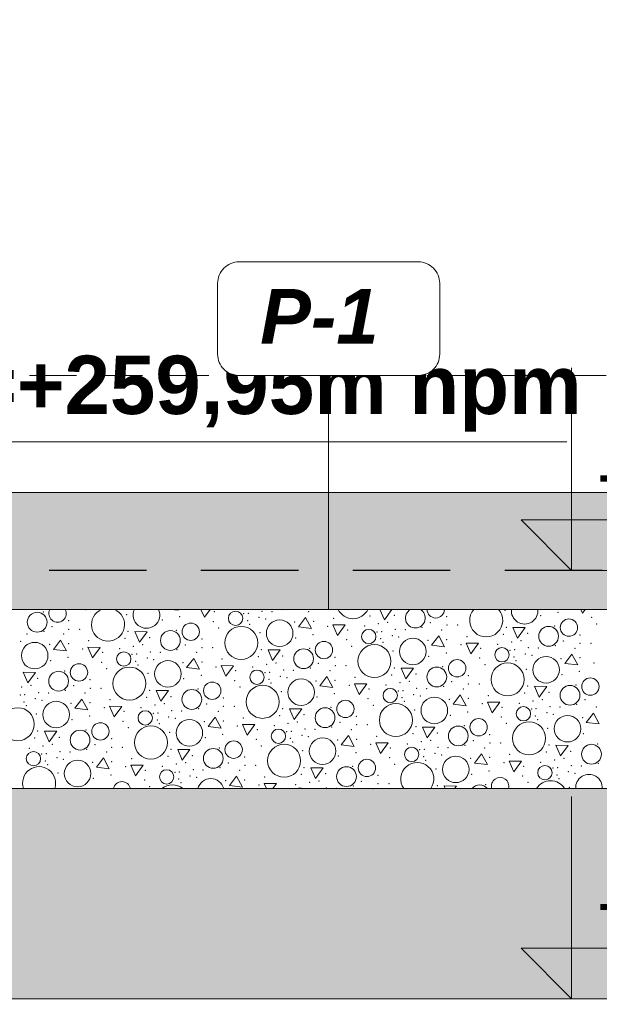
# Model space of a CAD drawing. Header units: millimetres. Extents: x -12989 to 402831, y -50461 to 30884.
# Tile 19 of 175: x 364101 to 365589, y -47274 to -44747. Entities that reach past the tile are written whole.
import ezdxf

# ---------------------------------------------------------------- set-up
doc = ezdxf.new("R2010")
doc.units = ezdxf.units.MM
doc.header["$MEASUREMENT"] = 0
for name, pattern in [('Krawędzie ukryte', [170, 120, -50]), ('Przerywana długa', [390, 250, -140]), ('Wipeout_Contour', [1000, 0, -1000])]:
    doc.linetypes.add(name, pattern=pattern)
for name, color, linetype, lineweight in [('0_Nr_pióra__1', 7, 'Continuous', 13), ('A__STROPY_Nr_pióra__27', 7, 'Continuous', 25), ('A__STROPY_Nr_pióra__49', 7, 'Continuous', 15), ('A__STROPY_Nr_pióra__69', 7, 'Continuous', 13), ('A_OZN_ODNOSNIKI_Nr_pióra__6', 7, 'Continuous', 13), ('A_OZN_ODNOSNIKI_Nr_pióra__85', 7, 'Continuous', 13), ('A_WYM_Nr_pióra__1', 7, 'Continuous', 13), ('A_WYM_Nr_pióra__45', 7, 'Continuous', 15), ('A_WYM_Nr_pióra__85', 7, 'Continuous', 13), ('Nowe_A_WYM_Nr_pióra__1', 7, 'Continuous', 13), ('Nowe_A_WYM_Nr_pióra__45', 7, 'Continuous', 15), ('Nowe_A_WYM_Nr_pióra__85', 7, 'Continuous', 13)]:
    doc.layers.add(name, color=color, linetype=linetype, lineweight=lineweight)
for name, color, linetype in [('A__STROPY', 7, 'Continuous'), ('A_OZN_ODNOSNIKI', 7, 'Continuous'), ('A_WYM', 7, 'Continuous'), ('Nowe_04-ŚCIANY DZIAŁOWE', 7, 'Continuous'), ('Nowe_A_WYM', 7, 'Continuous')]:
    doc.layers.add(name, color=color, linetype=linetype)
for name, color, linetype, lineweight, true_color in [('A__STROPY_Nr_pióra__170', 7, 'Continuous', 5, 0x6a6a6a), ('A__STROPY_Nr_pióra__173', 7, 'Continuous', 5, 0x6a6a6a), ('A__STROPY_Nr_pióra__178', 7, 'Continuous', 5, 0x6a6a6a)]:
    doc.layers.add(name, color=color, linetype=linetype, lineweight=lineweight, true_color=true_color)
doc.styles.add('STYL_AUTOMATYCZNY_4', font='arial.ttf')
doc.styles.add('STYL_AUTOMATYCZNY_5', font='arial.ttf')
doc.styles.add('STYL_AUTOMATYCZNY_6', font='arial.ttf')
doc.dimstyles.new('STYL_AUTOMATYCZNY__1', dxfattribs={"dimtxt": 139.999998, "dimasz": 57, "dimexe": 0.18, "dimexo": 0.0625, "dimgap": 0, "dimtad": 1, "dimtih": 1, "dimtoh": 1, "dimdec": 0, "dimlfac": 0.1, "dimzin": 0, "dimdsep": 46, "dimtxsty": 'STYL_AUTOMATYCZNY_4', "dimblk": 'ARROWHEAD_6', "dimblk1": 'ARROWHEAD_6', "dimblk2": 'ARROWHEAD_6', "dimcen": 0.09, "dimse1": 1, "dimse2": 1, "dimclrd": 7, "dimclre": 7, "dimclrt": 7, "dimadec": 0, "dimazin": 0, "dimtfac": 1, "dimtdec": 4, "dimtmove": 0, "dimatfit": 3, "dimfxl": 0, "dimtolj": 1, "dimtzin": 0, "dimarcsym": 0})

# ---------------------------------------------------------------- blocks, each defined once
blk = doc.blocks.new('ElemPrzekroju_18_1', base_point=(362576.7, -45960.6))
at = {"color": 254, "linetype": 'Wipeout_Contour', "lineweight": 0, "ltscale": 7349630.424440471}
blk.add_wipeout([(363490.2, -42960.6), (363490.2, -45960.6), (366242.5, -45960.6), (366242.5, -42960.6), (365846.2, -42960.6), (365846.2, -42955.6), (365843.2, -42955.6), (365843.2, -42960.6), (365243.2, -42960.6), (365243.2, -42955.6), (365240.2, -42955.6), (365240.2, -42960.6), (364640.2, -42960.6), (364640.2, -42955.6), (364637.2, -42955.6), (364637.2, -42960.6), (364037.2, -42960.6), (364037.2, -42955.6), (364034.2, -42955.6), (364034.2, -42960.6)], dxfattribs=at).dxf.layer = 'Nowe_04-ŚCIANY DZIAŁOWE'
blk = doc.blocks.new('*X191', base_point=(362576.7, -45960.6))
at = {"layer": 'A__STROPY_Nr_pióra__178', "color": 251, "linetype": 'Continuous', "lineweight": 5, "true_color": 0x6a6a6a}
for p, q in [((364489.4, -46260.6), (364508.2, -46262.8)), ((364508.2, -46262.8), (364506.9, -46260.6)), ((364566.6, -46260.6), (364575.5, -46281)), ((364575.5, -46281), (364590.3, -46260.6)), ((365025.9, -46260.6), (365037.6, -46287.4)), ((365037.6, -46287.4), (365057.1, -46260.6)), ((365542.2, -46260.6), (365546.4, -46270.3)), ((365546.4, -46270.3), (365553.4, -46260.6)), ((364835, -46281.9), (364816.9, -46305.7)), ((364850.1, -46309.7), (364835, -46281.9)), ((364396.8, -46317.6), (364408.7, -46345)), ((364428.4, -46317.9), (364396.8, -46317.6)), ((364408.7, -46345), (364428.4, -46317.9)), ((364816.9, -46305.7), (364850.1, -46309.7)), ((364905.5, -46300.4), (364917.5, -46327.9)), ((364937.2, -46300.7), (364905.5, -46300.4)), ((364917.5, -46327.9), (364937.2, -46300.7)), ((365367.7, -46306.8), (365379.6, -46334.3)), ((365399.3, -46307.1), (365367.7, -46306.8)), ((365379.6, -46334.3), (365399.3, -46307.1)), ((364206.1, -46339.5), (364187.9, -46363.3)), ((364221.2, -46367.2), (364206.1, -46339.5)), ((365177, -46328.8), (365158.8, -46352.6)), ((365192.1, -46356.5), (365177, -46328.8)), ((365247.5, -46347.3), (365259.5, -46374.7)), ((365279.1, -46347.6), (365247.5, -46347.3)), ((365259.5, -46374.7), (365279.1, -46347.6)), ((364187.9, -46363.3), (364221.2, -46367.2)), ((364276.6, -46358), (364288.6, -46385.4)), ((364308.2, -46358.3), (364276.6, -46358)), ((364288.6, -46385.4), (364308.2, -46358.3)), ((364738.8, -46364.4), (364750.7, -46391.9)), ((364770.4, -46364.7), (364738.8, -46364.4)), ((364750.7, -46391.9), (364770.4, -46364.7)), ((365158.8, -46352.6), (365192.1, -46356.5)), ((364548.1, -46386.3), (364529.9, -46410.2)), ((364563.2, -46414.1), (364548.1, -46386.3)), ((365519, -46375.6), (365500.8, -46399.4)), ((365500.8, -46399.4), (365534.1, -46403.4)), ((365534.1, -46403.4), (365519, -46375.6)), ((364109.9, -46422), (364121.8, -46449.4)), ((364141.5, -46422.3), (364109.9, -46422)), ((364121.8, -46449.4), (364141.5, -46422.3)), ((364529.9, -46410.2), (364563.2, -46414.1)), ((364618.6, -46404.9), (364630.6, -46432.3)), ((364650.2, -46405.2), (364618.6, -46404.9)), ((364630.6, -46432.3), (364650.2, -46405.2)), ((365080.7, -46411.3), (365092.7, -46438.7)), ((365112.4, -46411.6), (365080.7, -46411.3)), ((365092.7, -46438.7), (365112.4, -46411.6)), ((364890.1, -46433.2), (364871.9, -46457)), ((364905.2, -46461), (364890.1, -46433.2)), ((364451.8, -46468.8), (364463.8, -46496.3)), ((364483.5, -46469.2), (364451.8, -46468.8)), ((364463.8, -46496.3), (364483.5, -46469.2)), ((364871.9, -46457), (364905.2, -46461)), ((364960.6, -46451.7), (364972.5, -46479.2)), ((364992.2, -46452), (364960.6, -46451.7)), ((364972.5, -46479.2), (364992.2, -46452)), ((365422.7, -46458.1), (365434.7, -46485.6)), ((365454.4, -46458.4), (365422.7, -46458.1)), ((365434.7, -46485.6), (365454.4, -46458.4)), ((364261.1, -46490.8), (364243, -46514.6)), ((364276.3, -46518.5), (364261.1, -46490.8)), ((365232, -46480.1), (365213.9, -46503.9)), ((365247.2, -46507.8), (365232, -46480.1)), ((365302.6, -46498.6), (365314.5, -46526)), ((365334.2, -46498.9), (365302.6, -46498.6)), ((365314.5, -46526), (365334.2, -46498.9)), ((364243, -46514.6), (364276.3, -46518.5)), ((364331.7, -46509.3), (364343.6, -46536.7)), ((364363.3, -46509.6), (364331.7, -46509.3)), ((364343.6, -46536.7), (364363.3, -46509.6)), ((364793.8, -46515.7), (364805.8, -46543.1)), ((364825.5, -46516), (364793.8, -46515.7)), ((364805.8, -46543.1), (364825.5, -46516)), ((365213.9, -46503.9), (365247.2, -46507.8)), ((364603.1, -46537.6), (364585, -46561.4)), ((364618.3, -46565.4), (364603.1, -46537.6)), ((365574, -46526.9), (365555.9, -46550.7)), ((365555.9, -46550.7), (365589.2, -46554.7)), ((365589.2, -46554.7), (365574, -46526.9)), ((364164.9, -46573.3), (364176.9, -46600.7)), ((364196.5, -46573.6), (364164.9, -46573.3)), ((364176.9, -46600.7), (364196.5, -46573.6)), ((364585, -46561.4), (364618.3, -46565.4)), ((364673.7, -46556.2), (364685.6, -46583.6)), ((364705.3, -46556.5), (364673.7, -46556.2)), ((364685.6, -46583.6), (364705.3, -46556.5)), ((365135.8, -46562.6), (365147.8, -46590)), ((365167.4, -46562.9), (365135.8, -46562.6)), ((365147.8, -46590), (365167.4, -46562.9)), ((364945.1, -46584.5), (364927, -46608.3)), ((364960.3, -46612.2), (364945.1, -46584.5)), ((364506.9, -46620.1), (364518.8, -46647.6)), ((364538.5, -46620.4), (364506.9, -46620.1)), ((364518.8, -46647.6), (364538.5, -46620.4)), ((364927, -46608.3), (364960.3, -46612.2)), ((365015.7, -46603), (365027.6, -46630.5)), ((365047.3, -46603.3), (365015.7, -46603)), ((365027.6, -46630.5), (365047.3, -46603.3)), ((365477.8, -46609.4), (365489.7, -46636.9)), ((365509.4, -46609.7), (365477.8, -46609.4)), ((365489.7, -46636.9), (365509.4, -46609.7)), ((364316.2, -46642.1), (364298.1, -46665.9)), ((364331.4, -46669.8), (364316.2, -46642.1)), ((365287.1, -46631.4), (365269, -46655.2)), ((365302.3, -46659.1), (365287.1, -46631.4)), ((365357.6, -46649.9), (365369.6, -46677.3)), ((365389.3, -46650.2), (365357.6, -46649.9)), ((365369.6, -46677.3), (365389.3, -46650.2)), ((364298.1, -46665.9), (364331.4, -46669.8)), ((364386.8, -46660.6), (364398.7, -46688)), ((364418.4, -46660.9), (364386.8, -46660.6)), ((364398.7, -46688), (364418.4, -46660.9)), ((364848.9, -46667), (364860.8, -46694.4)), ((364880.5, -46667.3), (364848.9, -46667)), ((364860.8, -46694.4), (364880.5, -46667.3)), ((365269, -46655.2), (365302.3, -46659.1)), ((364658.2, -46688.9), (364640.1, -46712.7)), ((364673.4, -46716.7), (364658.2, -46688.9)), ((364640.1, -46712.7), (364673.4, -46716.7)), ((364728.7, -46707.4), (364734.5, -46720.6)), ((364760.4, -46707.8), (364728.7, -46707.4)), ((364751, -46720.6), (364760.4, -46707.8)), ((365190.9, -46713.9), (365193.8, -46720.6)), ((365222.5, -46714.2), (365190.9, -46713.9)), ((365217.8, -46720.6), (365222.5, -46714.2))]:
    blk.add_line(p, q, dxfattribs=at)
for centre, radius in [((364146.2, -46293.6), 25.4), ((364655.5, -46283.5), 18.4), ((364540.5, -46318.1), 22.3), ((364768.7, -46321.9), 34.1), ((365511.3, -46307.4), 22.3), ((364488.2, -46340.5), 25.4), ((364670, -46346.6), 42.4), ((364997.4, -46330.4), 18.4), ((365459.1, -46329.8), 25.4), ((364139.8, -46379.4), 34.1), ((364882.4, -46365), 22.3), ((365110.7, -46368.7), 34.1), ((364368.5, -46388), 18.4), ((364830.2, -46387.3), 25.4), ((365011.9, -46393.4), 42.4), ((365339.4, -46377.2), 18.4), ((364481.8, -46426.3), 34.1), ((365224.4, -46411.8), 22.3), ((365353.9, -46440.3), 42.4), ((365452.7, -46415.6), 34.1), ((364201.2, -46444.9), 25.4), ((364253.5, -46422.5), 22.3), ((364383, -46451), 42.4), ((364710.5, -46434.8), 18.4), ((365172.1, -46434.2), 25.4), ((364595.5, -46469.4), 22.3), ((364823.8, -46473.2), 34.1), ((365566.4, -46458.7), 22.3), ((364543.2, -46491.8), 25.4), ((364725, -46497.9), 42.4), ((365052.5, -46481.7), 18.4), ((365514.1, -46481.1), 25.4), ((364194.9, -46530.7), 34.1), ((364937.5, -46516.2), 22.3), ((365165.8, -46520), 34.1), ((364096.1, -46555.4), 42.4), ((364423.6, -46539.2), 18.4), ((364885.2, -46538.6), 25.4), ((365067, -46544.7), 42.4), ((365394.5, -46528.5), 18.4), ((364536.9, -46577.6), 34.1), ((365279.5, -46563.1), 22.3), ((365409, -46591.6), 42.4), ((365507.8, -46566.9), 34.1), ((364256.3, -46596.2), 25.4), ((364308.6, -46573.8), 22.3), ((364438.1, -46602.3), 42.4), ((364765.6, -46586.1), 18.4), ((365227.2, -46585.5), 25.4), ((364650.6, -46620.7), 22.3), ((364878.9, -46624.4), 34.1), ((364136.7, -46643.7), 18.4), ((364598.3, -46643.1), 25.4), ((364780.1, -46649.1), 42.4), ((365107.6, -46633), 18.4), ((365569.2, -46632.4), 25.4), ((364249.9, -46682), 34.1), ((364992.6, -46667.5), 22.3), ((365220.8, -46671.3), 34.1), ((364478.7, -46690.5), 18.4), ((364940.3, -46689.9), 25.4), ((365449.6, -46679.8), 18.4)]:
    blk.add_circle(centre, radius, dxfattribs=at)
for centre, radius, start, end in [((364198.5, -46271.2), 22.3, 151.4914, 28.5086), ((364328, -46299.7), 42.4, 112.873, 67.127), ((364426.7, -46275), 34.1, 155.0102, 24.9898), ((364775.1, -46236.1), 25.4, 254.6946, 285.3054), ((364956.9, -46242.1), 42.4, 205.7817, 334.2183), ((365117.1, -46282.9), 25.4, 118.64, 61.36), ((365169.4, -46260.5), 22.3, 180.1639, 359.8361), ((365298.9, -46289), 42.4, 138.0096, 41.9904), ((365397.6, -46264.3), 34.1, 173.7669, 6.2331), ((364151.2, -46706.7), 42.4, 340.9155, 199.0845), ((365122.1, -46696), 42.4, 324.597, 215.403), ((364363.7, -46725.1), 22.3, 11.6885, 168.3115), ((364591.9, -46728.9), 34.1, 14.0566, 165.9434), ((365334.6, -46714.4), 22.3, 343.8854, 196.1146), ((365464.1, -46742.9), 42.4, 31.6432, 148.3568), ((365562.8, -46718.2), 34.1, 355.9283, 184.0717), ((364493.2, -46753.6), 42.4, 50.9858, 129.0142), ((364820.7, -46737.4), 18.4, 65.9833, 114.0167), ((365282.3, -46736.8), 25.4, 39.5478, 140.4522)]:
    blk.add_arc(centre, radius, start, end, dxfattribs=at)
for p in [(364161.7, -46267.3), (364269.8, -46261.7), (364600.9, -46266.9), (364676.4, -46271.6), (364688.2, -46270.7), (364723.5, -46265.3), (364749.1, -46266.1), (364843, -46266.6), (365346.9, -46263.1), (365483.2, -46268.3), (364226.9, -46289.9), (364376, -46273.8), (364467.5, -46287.6), (364512.3, -46279), (364598.5, -46291.9), (364686.2, -46289.3), (364691.8, -46298.7), (364715.7, -46281.1), (364732.5, -46285), (364807.2, -46293.1), (364855.8, -46291.2), (364907.4, -46283.7), (365000.8, -46277.4), (365022.2, -46297.6), (365046.2, -46293.9), (365063.5, -46275.5), (365063.5, -46275.5), (365155.3, -46294.7), (365197.8, -46279.2), (365438.4, -46276.9), (365569.4, -46281.2), (365582.6, -46297.8), (364120.2, -46323.7), (364163.5, -46317.3), (364184.4, -46305.4), (364227.3, -46311.8), (364255.1, -46311.8), (364379.5, -46317.1), (364503.7, -46314.2), (364611.7, -46308.5), (364718, -46320.7), (364892.1, -46304.4), (364942.9, -46313.8), (364986.7, -46303.7), (365018.3, -46318.5), (365030.2, -46317.6), (365065.5, -46312.2), (365091.1, -46313), (365134.4, -46306.6), (365185, -46313.5), (365198.2, -46301.1), (365226, -46301.1), (365350.4, -46306.4), (365405.5, -46322.4), (365405.5, -46322.4), (365474.6, -46303.4), (364103.6, -46342.6), (364214.1, -46324.2), (364226.9, -46348.8), (364278.5, -46341.2), (364371.9, -46335), (364434.6, -46333.1), (364434.6, -46333.1), (364568.9, -46336.8), (364809.5, -46334.5), (364854.3, -46325.9), (364940.5, -46338.8), (365028.1, -46336.1), (365033.7, -46345.5), (365057.7, -46327.9), (365074.5, -46331.9), (365149.2, -46340), (365197.8, -46338.1), (365249.4, -46330.5), (365342.8, -46324.3), (365364.2, -46344.4), (365388.2, -46340.8), (365497.3, -46341.5), (365539.8, -46326.1), (365540.1, -46347.9), (365568, -46347.9), (364178.3, -46350.7), (364263.2, -46362), (364314, -46371.3), (364357.8, -46361.3), (364393.3, -46355.1), (364417.3, -46351.5), (364436.6, -46369.7), (364462.2, -46370.6), (364505.4, -46364.2), (364526.4, -46352.2), (364556, -46371.1), (364569.2, -46358.7), (364597.1, -46358.6), (364721.5, -46364), (364845.6, -46361), (364953.7, -46355.4), (365060, -46367.5), (365196.3, -46372.7), (365234.1, -46351.3), (365284.9, -46360.6), (365328.7, -46350.6), (365360.3, -46365.4), (365372.2, -46364.4), (365407.5, -46359), (365433.1, -46359.8), (365476.3, -46353.5), (365526.9, -46360.3), (364180.5, -46392.1), (364225.4, -46383.4), (364311.6, -46396.4), (364389.4, -46376.1), (364399.2, -46393.7), (364401.3, -46375.2), (364428.8, -46385.5), (364445.6, -46389.4), (364520.3, -46397.6), (364568.9, -46395.6), (364620.5, -46388.1), (364713.9, -46381.8), (364759.3, -46398.3), (364776.5, -46380), (364776.5, -46380), (364868.4, -46399.1), (364910.9, -46383.6), (365151.4, -46381.4), (365282.5, -46385.6), (365370.1, -46383), (365375.7, -46392.4), (365399.6, -46374.8), (365416.4, -46378.7), (365491.2, -46386.9), (365539.8, -46384.9), (365576.1, -46398.1), (364216.7, -46418.6), (364324.8, -46413), (364404.8, -46403.1), (364431.1, -46425.1), (364605.2, -46408.8), (364656, -46418.2), (364699.8, -46408.2), (364731.4, -46422.9), (364735.3, -46402), (364743.2, -46422), (364778.6, -46416.6), (364804.2, -46417.4), (364847.4, -46411), (364898, -46417.9), (364911.2, -46405.5), (364939.1, -46405.5), (365063.5, -46410.9), (365187.6, -46407.9), (365295.7, -46402.3), (365402, -46414.4), (365538.3, -46419.6), (364147.6, -46437.5), (364147.6, -46437.5), (364282, -46441.2), (364522.5, -46438.9), (364567.4, -46430.3), (364653.6, -46443.2), (364741.2, -46440.6), (364746.8, -46449.9), (364770.7, -46432.4), (364787.5, -46436.3), (364862.3, -46444.4), (364910.9, -46442.5), (364962.4, -46435), (365055.9, -46428.7), (365077.3, -46448.8), (365101.3, -46445.2), (365118.5, -46426.8), (365118.5, -46426.8), (365210.4, -46446), (365252.9, -46430.5), (365493.4, -46428.2), (364106.4, -46459.6), (364130.4, -46455.9), (364149.7, -46474.2), (364175.3, -46475), (364218.5, -46468.6), (364239.5, -46456.7), (364269.1, -46475.5), (364282.3, -46463.1), (364310.2, -46463.1), (364434.6, -46468.4), (364558.7, -46465.4), (364666.8, -46459.8), (364773.1, -46472), (364947.2, -46455.7), (364997.9, -46465), (365041.8, -46455), (365073.4, -46469.8), (365085.2, -46468.9), (365120.6, -46463.5), (365146.2, -46464.3), (365189.4, -46457.9), (365240, -46464.8), (365253.2, -46452.4), (365281.1, -46452.4), (365397.9, -46475.6), (365405.5, -46457.7), (365460.5, -46473.7), (365460.5, -46473.7), (365529.6, -46454.7), (364102.5, -46480.5), (364112.3, -46498.1), (364114.3, -46479.6), (364141.8, -46489.9), (364158.6, -46493.9), (364282, -46500.1), (364333.5, -46492.5), (364427, -46486.3), (364489.6, -46484.4), (364489.6, -46484.4), (364623.9, -46488.1), (364864.5, -46485.8), (364909.4, -46477.1), (364995.6, -46490.1), (365083.2, -46487.4), (365088.8, -46496.8), (365112.7, -46479.2), (365129.5, -46483.2), (365204.2, -46491.3), (365252.9, -46489.3), (365304.4, -46481.8), (365419.3, -46495.7), (365443.3, -46492), (365552.4, -46492.8), (364117.9, -46507.5), (364233.3, -46502), (364318.3, -46513.3), (364369, -46522.6), (364412.9, -46512.6), (364448.4, -46506.4), (364472.4, -46502.8), (364491.7, -46521), (364517.3, -46521.8), (364560.5, -46515.5), (364581.5, -46503.5), (364611.1, -46522.3), (364624.3, -46509.9), (364652.1, -46509.9), (364776.5, -46515.3), (364900.7, -46512.3), (365008.8, -46506.7), (365115.1, -46518.8), (365251.4, -46524), (365289.2, -46502.6), (365339.9, -46511.9), (365383.7, -46501.9), (365415.4, -46516.6), (365427.2, -46515.7), (365454.7, -46526.1), (365462.6, -46510.3), (365488.2, -46511.1), (365531.4, -46504.7), (365582, -46511.6), (364144.2, -46529.5), (364235.6, -46543.4), (364280.5, -46534.7), (364366.7, -46547.6), (364444.5, -46527.4), (364454.3, -46545), (364456.3, -46526.4), (364483.8, -46536.8), (364500.6, -46540.7), (364575.3, -46548.9), (364624, -46546.9), (364675.5, -46539.4), (364769, -46533.1), (364814.3, -46549.6), (364831.6, -46531.3), (364831.6, -46531.3), (364923.5, -46550.4), (364965.9, -46534.9), (365206.5, -46532.7), (365337.6, -46536.9), (365425.2, -46534.3), (365430.8, -46543.7), (365471.5, -46530), (365546.2, -46538.2), (364147.6, -46572.9), (364271.8, -46569.9), (364379.9, -46564.3), (364459.9, -46554.4), (364486.1, -46576.4), (364660.3, -46560.1), (364711, -46569.5), (364754.8, -46559.5), (364786.5, -46574.2), (364790.4, -46553.3), (364798.3, -46573.3), (364833.7, -46567.9), (364859.3, -46568.7), (364902.5, -46562.3), (364953.1, -46569.2), (364966.3, -46556.8), (364994.1, -46556.8), (365118.5, -46562.1), (365242.7, -46559.2), (365350.8, -46553.5), (365457, -46565.7), (364140.1, -46590.7), (364202.7, -46588.8), (364202.7, -46588.8), (364337, -46592.5), (364577.6, -46590.2), (364622.5, -46581.6), (364708.7, -46594.5), (364796.3, -46591.8), (364801.9, -46601.2), (364825.8, -46583.6), (364842.6, -46587.6), (364917.3, -46595.7), (364966, -46593.8), (365017.5, -46586.3), (365111, -46580), (365132.4, -46600.1), (365156.3, -46596.5), (365173.6, -46578.1), (365173.6, -46578.1), (365265.5, -46597.3), (365307.9, -46581.8), (365548.5, -46579.5), (364125.9, -46617), (364161.5, -46610.9), (364185.4, -46607.2), (364204.7, -46625.5), (364230.4, -46626.3), (364273.6, -46619.9), (364294.6, -46608), (364324.2, -46626.8), (364337.4, -46614.4), (364365.2, -46614.4), (364489.6, -46619.7), (364613.8, -46616.7), (364721.9, -46611.1), (364828.1, -46623.2), (365002.3, -46607), (365053, -46616.3), (365096.8, -46606.3), (365128.5, -46621.1), (365140.3, -46620.2), (365175.6, -46614.8), (365201.2, -46615.6), (365244.5, -46609.2), (365295.1, -46616.1), (365308.3, -46603.7), (365336.1, -46603.7), (365453, -46626.8), (365460.5, -46609), (365515.6, -46625), (365515.6, -46625), (365584.7, -46606), (364157.6, -46631.8), (364167.4, -46649.4), (364169.4, -46630.9), (364196.9, -46641.2), (364213.7, -46645.2), (364337.1, -46651.3), (364388.6, -46643.8), (364482.1, -46637.6), (364544.7, -46635.7), (364544.7, -46635.7), (364679, -46639.4), (364919.6, -46637.1), (364964.4, -46628.4), (365050.7, -46641.4), (365138.3, -46638.7), (365143.9, -46648.1), (365167.8, -46630.5), (365184.6, -46634.5), (365259.3, -46642.6), (365307.9, -46640.6), (365359.5, -46633.1), (365474.3, -46647), (365498.3, -46643.3), (364173, -46658.8), (364288.4, -46653.3), (364373.4, -46664.6), (364424.1, -46673.9), (364467.9, -46663.9), (364503.5, -46657.7), (364511.4, -46677.7), (364527.4, -46654), (364546.7, -46672.3), (364572.3, -46673.1), (364615.6, -46666.7), (364636.5, -46654.8), (364666.2, -46673.6), (364679.4, -46661.2), (364707.2, -46661.2), (364831.6, -46666.6), (364955.8, -46663.6), (365063.9, -46658), (365170.1, -46670.1), (365306.4, -46675.3), (365344.3, -46653.8), (365395, -46663.2), (365438.8, -46653.2), (365470.5, -46667.9), (365482.3, -46667), (365509.8, -46677.4), (365517.6, -46661.6), (365543.2, -46662.4), (365586.5, -46656), (364199.2, -46680.8), (364290.7, -46694.7), (364335.5, -46686), (364421.7, -46698.9), (364499.6, -46678.7), (364509.4, -46696.3), (364538.9, -46688.1), (364555.7, -46692), (364630.4, -46700.2), (364679, -46698.2), (364730.6, -46690.7), (364824.1, -46684.4), (364869.4, -46700.9), (364886.7, -46682.6), (364886.7, -46682.6), (364978.5, -46701.7), (365021, -46686.2), (365261.6, -46683.9), (365392.6, -46688.2), (365480.3, -46685.6), (365485.9, -46695), (365526.6, -46681.3), (364435, -46715.5), (364515, -46705.7), (364715.4, -46711.4), (364809.9, -46710.8), (364845.4, -46704.6), (364888.7, -46719.2), (364914.3, -46720), (364957.6, -46713.6), (365008.2, -46720.5), (365021.4, -46708.1), (365049.2, -46708.1), (365173.6, -46713.4), (365297.8, -46710.5), (365405.9, -46704.8), (365512.1, -46717)]:
    blk.add_point(p, dxfattribs=at)
blk = doc.blocks.new('ElemPrzekroju_175_1', base_point=(362576.7, -45960.6))
at = {"color": 254, "linetype": 'Wipeout_Contour', "lineweight": 0, "ltscale": 1533341.48702292}
blk.add_wipeout([(362356.7, -46160.6), (398746.7, -46160.6), (398746.7, -45960.6), (362356.7, -45960.6)], dxfattribs=at).dxf.layer = 'A__STROPY'
at = {"color": 254, "linetype": 'Wipeout_Contour', "lineweight": 0, "ltscale": 1533794.246621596}
blk.add_wipeout([(398746.7, -46720.6), (362356.7, -46720.6), (362356.7, -47260.6), (398746.7, -47260.6)], dxfattribs=at).dxf.layer = 'A__STROPY'
at = {"layer": 'A__STROPY_Nr_pióra__170', "linetype": 'Continuous', "lineweight": 5, "true_color": 0x6a6a6a}
h = blk.add_hatch(dxfattribs=at)
h.set_pattern_fill('Beton_0001', color=251, style=0, pattern_type=2)
h.set_pattern_definition([(45, (362576.75, -45960.59), (-63.6396, 63.6396), [67.5, -22.5]), (45, (362576.75, -45896.95), (-63.6396, 63.6396), [67.5, -22.5])])
h.paths.add_polyline_path([(362356.7, -46160.6), (398746.7, -46160.6), (398746.7, -45960.6), (362356.7, -45960.6)])
at = {"layer": 'A__STROPY_Nr_pióra__173', "linetype": 'Continuous', "lineweight": 5, "true_color": 0x6a6a6a}
h = blk.add_hatch(dxfattribs=at)
h.set_pattern_fill('Grunt_0001', color=251, style=0, pattern_type=2)
h.set_pattern_definition([(45, (362576.75, -45960.59), (-95.4594, 95.4594), []), (45, (362544.93, -45928.77), (-190.9188, 190.9188), []), (45, (362513.1, -45896.95), (-190.9188, 190.9188), []), (135, (362481.29, -45865.132), (31.819805, 31.819805), [135, -135])])
h.paths.add_polyline_path([(398746.7, -46720.6), (362356.7, -46720.6), (362356.7, -47260.6), (398746.7, -47260.6)])
at = {"layer": 'A__STROPY_Nr_pióra__49', "color": 7, "linetype": 'Continuous', "lineweight": 15}
blk.add_line((368142.5, -45960.6), (362356.7, -45960.6), dxfattribs=at)
at = {"layer": 'A__STROPY_Nr_pióra__69', "color": 7, "linetype": 'Continuous', "lineweight": 13}
blk.add_line((398746.7, -47260.6), (362356.7, -47260.6), dxfattribs=at)
at = {"color": 254, "linetype": 'Wipeout_Contour', "lineweight": 0, "ltscale": 1533413.819197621}
blk.add_wipeout([(362356.7, -46160.6), (362356.7, -46260.6), (398746.7, -46260.6), (398746.7, -46160.6)], dxfattribs=at).dxf.layer = 'A__STROPY'
at = {"layer": 'A__STROPY_Nr_pióra__178', "linetype": 'Continuous', "lineweight": 5, "true_color": 0x6a6a6a}
h = blk.add_hatch(dxfattribs=at)
h.set_pattern_fill('Chudy_beton_B15_I_WSC_0001', color=251, style=0, pattern_type=2)
h.set_pattern_definition([(0, (362576.75, -45960.6), (0, 233.8269), [14.625, -120.375]), (0, (362644.25, -45843.68), (0, 233.8269), [14.625, -120.375]), (60, (362576.75, -45960.6), (-202.5, 116.9134), [14.625, -120.375]), (60, (362711.75, -45960.6), (-202.5, 116.9134), [14.625, -120.375]), (120, (362591.37, -45960.6), (202.5, 116.9134), [14.625, -120.375]), (120, (362726.37, -45960.6), (202.5, 116.9134), [14.625, -120.375]), (0, (362576.75, -45938.09), (0, 45), [0, -45, 0, -67.5]), (45, (362599.25, -45938.09), (-31.819805, 31.819805), [0, -33.75, 0, -56.25])])
h.paths.add_polyline_path([(362356.7, -46160.6), (362356.7, -46260.6), (398746.7, -46260.6), (398746.7, -46160.6)])
at = {"layer": 'A__STROPY_Nr_pióra__27', "color": 7, "linetype": 'Przerywana długa', "lineweight": 25}
blk.add_line((398746.7, -46160.6), (362356.7, -46160.6), dxfattribs=at)
at = {"color": 254, "linetype": 'Wipeout_Contour', "lineweight": 0, "ltscale": 1533549.791415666}
blk.add_wipeout([(362356.7, -46720.6), (398746.7, -46720.6), (398746.7, -46260.6), (362356.7, -46260.6)], dxfattribs=at).dxf.layer = 'A__STROPY'
at = {"layer": 'A__STROPY_Nr_pióra__49', "color": 7, "linetype": 'Continuous', "lineweight": 15}
for p, q in [((398746.7, -46260.6), (362356.7, -46260.6)), ((398746.7, -46720.6), (362356.7, -46720.6))]:
    blk.add_line(p, q, dxfattribs=at)
at = {"layer": 'A__STROPY', "lineweight": 0}
blk.add_blockref('*X191', (362576.7, -45960.6), dxfattribs=at)
blk = doc.blocks.new('*D346', base_point=(362576.7, -45960.6))
at = {"layer": 'Nowe_A_WYM_Nr_pióra__45', "color": 7, "linetype": 'Continuous', "lineweight": 15}
for p, q in [((362206.7, -47532.6), (362146.7, -47592.6)), ((362386.7, -47532.6), (362326.7, -47592.6))]:
    blk.add_line(p, q, dxfattribs=at)
at = {"layer": 'Nowe_A_WYM_Nr_pióra__85', "color": 7, "linetype": 'Continuous', "lineweight": 13}
for p, q in [((362356.7, -47618.8), (362356.7, -47506.3)), ((362176.7, -47562.6), (362356.7, -47562.6)), ((362356.7, -47562.6), (398746.7, -47562.6))]:
    blk.add_line(p, q, dxfattribs=at)
blk = doc.blocks.new('ARROWHEAD_6')
at = {"color": 0, "linetype": 'Continuous', "lineweight": 0}
for p, q in [((-0.5, -0.5), (0.5, 0.5)), ((0, 0), (-1, 0))]:
    blk.add_line(p, q, dxfattribs=at)
blk = doc.blocks.new('*D347', base_point=(362576.7, -45960.6))
at = {"layer": 'Nowe_A_WYM_Nr_pióra__45', "color": 7, "linetype": 'Continuous', "lineweight": 15}
for p, q in [((362386.7, -47532.6), (362326.7, -47592.6)), ((398776.7, -47532.6), (398716.7, -47592.6))]:
    blk.add_line(p, q, dxfattribs=at)
at = {"layer": 'Nowe_A_WYM_Nr_pióra__85', "color": 7, "linetype": 'Continuous', "lineweight": 13}
for p, q in [((398746.7, -47618.8), (398746.7, -47506.3)), ((362356.7, -47562.6), (398746.7, -47562.6))]:
    blk.add_line(p, q, dxfattribs=at)
at = {"layer": 'Nowe_A_WYM_Nr_pióra__1', "color": 7, "lineweight": 13, "char_height": 140, "attachment_point": 7, "style": 'STYL_AUTOMATYCZNY_4'}
for s, insert in [('\\A1;{\\pql;\\fArial|b0|i0|c238|p0;\\W1.000000;18}', (362386.7, -47534.6)), ('\\A1;{\\pql;\\fArial|b0|i0|c238|p0;\\W1.000000;3\xa0639}', (380311.5, -47534.6)), ('\\A1;{\\pql;\\fArial|b0|i0|c238|p0;\\W1.000000;18}', (398503.2, -47534.6))]:
    blk.add_mtext(s, dxfattribs=dict(at, insert=insert))
blk = doc.blocks.new('*D350', base_point=(362576.7, -45960.6))
at = {"layer": 'Nowe_A_WYM_Nr_pióra__45', "color": 7, "linetype": 'Continuous', "lineweight": 15}
for p, q in [((362106.7, -47792.6), (362046.7, -47852.6)), ((362377.1, -47792.6), (362317.1, -47852.6))]:
    blk.add_line(p, q, dxfattribs=at)
at = {"layer": 'Nowe_A_WYM_Nr_pióra__85', "color": 7, "linetype": 'Continuous', "lineweight": 13}
for p, q in [((362076.7, -47878.8), (362076.7, -47766.3)), ((362347.1, -47878.8), (362347.1, -47766.3)), ((362031.7, -47822.6), (362076.7, -47822.6)), ((362076.7, -47822.6), (362347.1, -47822.6)), ((362347.1, -47822.6), (368410.1, -47822.6))]:
    blk.add_line(p, q, dxfattribs=at)
at = {"layer": 'Nowe_A_WYM_Nr_pióra__1', "color": 7, "lineweight": 13, "insert": (361833.2, -47794.6), "char_height": 140, "attachment_point": 7, "style": 'STYL_AUTOMATYCZNY_4'}
blk.add_mtext('\\A1;{\\pql;\\fArial|b0|i0|c238|p0;\\W1.000000;27}', dxfattribs=at)
blk = doc.blocks.new('*D358', base_point=(362576.7, -45960.6))
at = {"layer": 'Nowe_A_WYM_Nr_pióra__45', "color": 7, "linetype": 'Continuous', "lineweight": 15}
for p, q in [((362106.7, -48052.6), (362046.7, -48112.6)), ((398996.7, -48112.6), (399056.7, -48052.6))]:
    blk.add_line(p, q, dxfattribs=at)
at = {"layer": 'Nowe_A_WYM_Nr_pióra__85', "color": 7, "linetype": 'Continuous', "lineweight": 13}
for p, q in [((362076.7, -48138.8), (362076.7, -48026.3)), ((399026.7, -48138.8), (399026.7, -48026.3)), ((362031.7, -48082.6), (362076.7, -48082.6)), ((362076.7, -48082.6), (399026.7, -48082.6)), ((399026.7, -48082.6), (399071.7, -48082.6))]:
    blk.add_line(p, q, dxfattribs=at)
at = {"layer": 'Nowe_A_WYM_Nr_pióra__1', "color": 7, "lineweight": 13, "insert": (380311.5, -48054.6), "char_height": 140, "attachment_point": 7, "style": 'STYL_AUTOMATYCZNY_4'}
blk.add_mtext('\\A1;{\\pql;\\fArial|b0|i0|c238|p0;\\W1.000000;3\xa0695}', dxfattribs=at)
blk = doc.blocks.new('Wymiary_9_1', base_point=(365518.3, -47260.6))
at = {"layer": 'Nowe_A_WYM_Nr_pióra__45', "linetype": 'Continuous', "lineweight": 15}
for points in [[(365518.3, -46160.6), (365518.3, -46030.6), (365388.3, -46030.6)], [(365518.3, -47260.6), (365518.3, -47130.6), (365388.3, -47130.6)]]:
    blk.add_hatch(color=7, dxfattribs=at).paths.add_polyline_path(points)
at = {"layer": 'Nowe_A_WYM_Nr_pióra__45', "color": 7, "linetype": 'Continuous', "lineweight": 15}
for p, q in [((365518.3, -46160.6), (365518.3, -45640.6)), ((365518.3, -46160.6), (365388.3, -46030.6)), ((365388.3, -46030.6), (365518.3, -46030.6)), ((365518.3, -46030.6), (366020.9, -46030.6)), ((365518.3, -47260.6), (365518.3, -46740.6)), ((365518.3, -47260.6), (365388.3, -47130.6)), ((365388.3, -47130.6), (365518.3, -47130.6)), ((365518.3, -47130.6), (366020.9, -47130.6))]:
    blk.add_line(p, q, dxfattribs=at)
at = {"layer": 'Nowe_A_WYM_Nr_pióra__85', "color": 7, "linetype": 'Continuous', "lineweight": 13}
for p, q in [((365518.3, -46160.6), (365420.8, -46160.6)), ((365518.3, -46160.6), (365615.8, -46160.6)), ((365518.3, -47260.6), (365420.8, -47260.6)), ((365518.3, -47260.6), (365615.8, -47260.6))]:
    blk.add_line(p, q, dxfattribs=at)
at = {"layer": 'Nowe_A_WYM_Nr_pióra__1', "color": 7, "lineweight": 13, "char_height": 140, "attachment_point": 7, "style": 'STYL_AUTOMATYCZNY_4'}
for s, insert in [('\\A1;{\\pql;\\fArial|b0|i0|c238|p0;\\W1.000000;-0,20}', (365583.3, -46004.6)), ('\\A1;{\\pql;\\fArial|b0|i0|c238|p0;\\W1.000000;-1,30}', (365583.3, -47104.6))]:
    blk.add_mtext(s, dxfattribs=dict(at, insert=insert))
blk = doc.blocks.new('Wymiary_12_1', base_point=(363383.9, -45960.6))
at = {"layer": 'A_WYM_Nr_pióra__45', "color": 7, "linetype": 'Continuous', "lineweight": 15}
for p, q in [((363383.9, -45960.6), (363383.9, -45440.6)), ((363383.9, -45960.6), (363253.9, -45830.6)), ((363253.9, -45830.6), (363383.9, -45830.6)), ((363383.9, -45830.6), (365506, -45830.6))]:
    blk.add_line(p, q, dxfattribs=at)
at = {"layer": 'A_WYM_Nr_pióra__85', "color": 7, "linetype": 'Continuous', "lineweight": 13}
for q in [(363286.4, -45960.6), (363481.4, -45960.6)]:
    blk.add_line((363383.9, -45960.6), q, dxfattribs=at)
at = {"layer": 'A_WYM_Nr_pióra__1', "color": 7, "lineweight": 13, "insert": (363448.9, -45804.6), "char_height": 150, "attachment_point": 7, "style": 'STYL_AUTOMATYCZNY_5'}
blk.add_mtext('\\A1;{\\pql;\\fArial|b1|i0|c238|p0;\\W1.000000;±0,00=+259,95m npm}', dxfattribs=at)
blk = doc.blocks.new('Etykieta_8_1', base_point=(364894.5, -45960.6))
at = {"color": 254, "linetype": 'Wipeout_Contour', "lineweight": 0, "ltscale": 8825332.900829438}
blk.add_wipeout([(364664.5, -45660.6), (365124.6, -45660.6), (365124.6, -45660.6), (365152.1, -45653.2), (365172.2, -45633.1), (365179.6, -45605.6), (365179.6, -45605.6), (365179.6, -45423.6), (365179.6, -45423.6), (365172.2, -45396.1), (365152.1, -45376), (365124.6, -45368.6), (365124.6, -45368.6), (364664.5, -45368.6), (364664.5, -45368.6), (364637, -45376), (364616.8, -45396.1), (364609.5, -45423.6), (364609.5, -45423.6), (364609.5, -45605.6), (364609.5, -45605.6), (364616.8, -45633.1), (364637, -45653.2)], dxfattribs=at).dxf.layer = 'A_OZN_ODNOSNIKI'
at = {"layer": 'A_OZN_ODNOSNIKI_Nr_pióra__85', "color": 7, "linetype": 'Continuous', "lineweight": 13}
for p, q in [((364894.5, -45661.1), (364894.5, -45660.6)), ((364894.5, -46260.1), (364894.5, -45661.1))]:
    blk.add_line(p, q, dxfattribs=at)
at = {"layer": 'A_OZN_ODNOSNIKI_Nr_pióra__85', "color": 7, "linetype": 'Continuous', "lineweight": 13, "flags": 128}
blk.add_lwpolyline([(364664.5, -45660.6, -0.414214), (364609.5, -45605.6), (364609.5, -45423.6, -0.414214), (364664.5, -45368.6), (365124.6, -45368.6, -0.414214), (365179.6, -45423.6), (365179.6, -45605.6, -0.414214), (365124.6, -45660.6)], format="xyb", close=True, dxfattribs=at)
at = {"layer": 'A_OZN_ODNOSNIKI_Nr_pióra__6', "color": 7, "lineweight": 13, "insert": (364718.5, -45438.3), "char_height": 140, "attachment_point": 1, "style": 'STYL_AUTOMATYCZNY_6'}
blk.add_mtext('\\A1;{\\pql;\\pt0,6000;\\fArial|b1|i1|c238|p0;\\W1.000000;P-1\\fArial|b1|i1|c238|p0;\\W1.000000;\\A1{\\H.66x;\\S^  ;}\\fArial|b1|i1|c238|p0;\\W1.000000;\\fArial|b1|i1|c238|p0;\\W1.000000;\\A1{\\H.66x;\\S^  ;}\\fArial|b1|i1|c238|p0;\\W1.000000; \\fArial|b1|i1|c238|p0;\\W1.000000;\\fArial|b1|i1|c238|p0;\\W1.000000;\\fArial|b1|i1|c238|p0;\\W1.000000;\\fArial|b1|i1|c238|p0;\\W1.000000;\\fArial|b1|i1|c238|p0;\\W1.000000;\\fArial|b1|i1|c238|p0;\\W1.000000;\\fArial|b1|i1|c238|p0;\\W1.000000;\\fArial|b1|i1|c238|p0;\\W1.000000;\\fArial|b1|i1|c238|p0;\\W1.000000;\\fArial|b1|i1|c238|p0;\\W1.000000;\\fArial|b1|i1|c238|p0;\\W1.000000;\\fArial|b1|i1|c238|p0;\\W1.000000;\\fArial|b1|i1|c238|p0;\\W1.000000;\\fArial|b1|i1|c238|p0;\\W1.000000;\\fArial|b1|i1|c238|p0;\\W1.000000;\\fArial|b1|i1|c238|p0;\\W1.000000;\\fArial|b1|i1|c238|p0;\\W1.000000;\\fArial|b1|i1|c238|p0;\\W1.000000;\\fArial|b1|i1|c238|p0;\\W1.000000;\\fArial|b1|i1|c238|p0;\\W1.000000;\\fArial|b1|i1|c238|p0;\\W1.000000;\\fArial|b1|i1|c238|p0;\\W1.000000;\\fArial|b1|i1|c238|p0;\\W1.000000;\\fArial|b1|i1|c238|p0;\\W1.000000;\\fArial|b1|i1|c238|p0;\\W1.000000;\\fArial|b1|i1|c238|p0;\\W1.000000;\\fArial|b1|i1|c238|p0;\\W1.000000;\\fArial|b1|i1|c238|p0;\\W1.000000;\\fArial|b1|i1|c238|p0;\\W1.000000;\\fArial|b1|i1|c238|p0;\\W1.000000;\\fArial|b1|i1|c238|p0;\\W1.000000;\\fArial|b1|i1|c238|p0;\\W1.000000;\\fArial|b1|i1|c238|p0;\\W1.000000;\\fArial|b1|i1|c238|p0;\\W1.000000;\\fArial|b1|i1|c238|p0;\\W1.000000;\\fArial|b1|i1|c238|p0;\\W1.000000;\\fArial|b1|i1|c238|p0;\\W1.000000;\\fArial|b1|i1|c238|p0;\\W1.000000;\\fArial|b1|i1|c238|p0;\\W1.000000;\\fArial|b1|i1|c238|p0;\\W1.000000;\\fArial|b1|i1|c238|p0;\\W1.000000;\\fArial|b1|i1|c238|p0;\\W1.000000;\\fArial|b1|i1|c238|p0;\\W1.000000;}', dxfattribs=at)

msp = doc.modelspace()

# ---------------------------------------------------------------- block references
at = {"layer": 'Nowe_04-ŚCIANY DZIAŁOWE', "lineweight": 0}
msp.add_blockref('ElemPrzekroju_18_1', (362576.7, -45960.6), dxfattribs=at)

# ---------------------------------------------------------------- next in the draw order: linework, layer by layer
at = {"layer": '0_Nr_pióra__1', "color": 7, "linetype": 'Krawędzie ukryte', "lineweight": 13}
msp.add_line((362426.7, -45660.6), (368510.1, -45660.6), dxfattribs=at)

# ---------------------------------------------------------------- next in the draw order: block references
at = {"layer": 'A__STROPY', "lineweight": 0}
msp.add_blockref('ElemPrzekroju_175_1', (362576.7, -45960.6), dxfattribs=at)

# ---------------------------------------------------------------- next in the draw order: block references
at = {"layer": 'A_WYM', "color": 7, "linetype": 'Continuous', "lineweight": 13}
msp.add_blockref('Wymiary_12_1', (363383.9, -45960.6), dxfattribs=at)
at = {"layer": 'Nowe_A_WYM', "color": 7, "linetype": 'Continuous', "lineweight": 13}
msp.add_blockref('Wymiary_9_1', (365518.3, -47260.6), dxfattribs=at)

# ---------------------------------------------------------------- next in the draw order: dimensions: what is measured, and where the dimension line sits
for base, p1, p2, picture, middle in [((362347.1, -47822.6), (362076.7, -46860.6), (362347.1, -50210.6), '*D350', (361939.7, -47724.6)), ((399026.7, -48082.6), (362076.7, -46860.6), (399026.7, -46860.6), '*D358', (380551.7, -47984.6)), ((362356.7, -47562.6), (362176.7, -46860.6), (362356.7, -46860.6), '*D346', (362493.3, -47464.6)), ((398746.7, -47562.6), (362356.7, -46860.6), (398746.7, -46860.6), '*D347', (380551.7, -47464.6))]:
    dim = msp.add_linear_dim(base=base, p1=p1, p2=p2, dimstyle='STYL_AUTOMATYCZNY__1', dxfattribs=at)
    dim.commit()
    dim.dimension.update_dxf_attribs({"geometry": picture, "text_midpoint": middle, "dimtype": 160})

# ---------------------------------------------------------------- next in the draw order: block references
at = {"layer": 'A_OZN_ODNOSNIKI', "color": 7, "linetype": 'Continuous', "lineweight": 13}
msp.add_blockref('Etykieta_8_1', (364894.5, -45960.6), dxfattribs=at)

doc.saveas('drawing.dxf')
